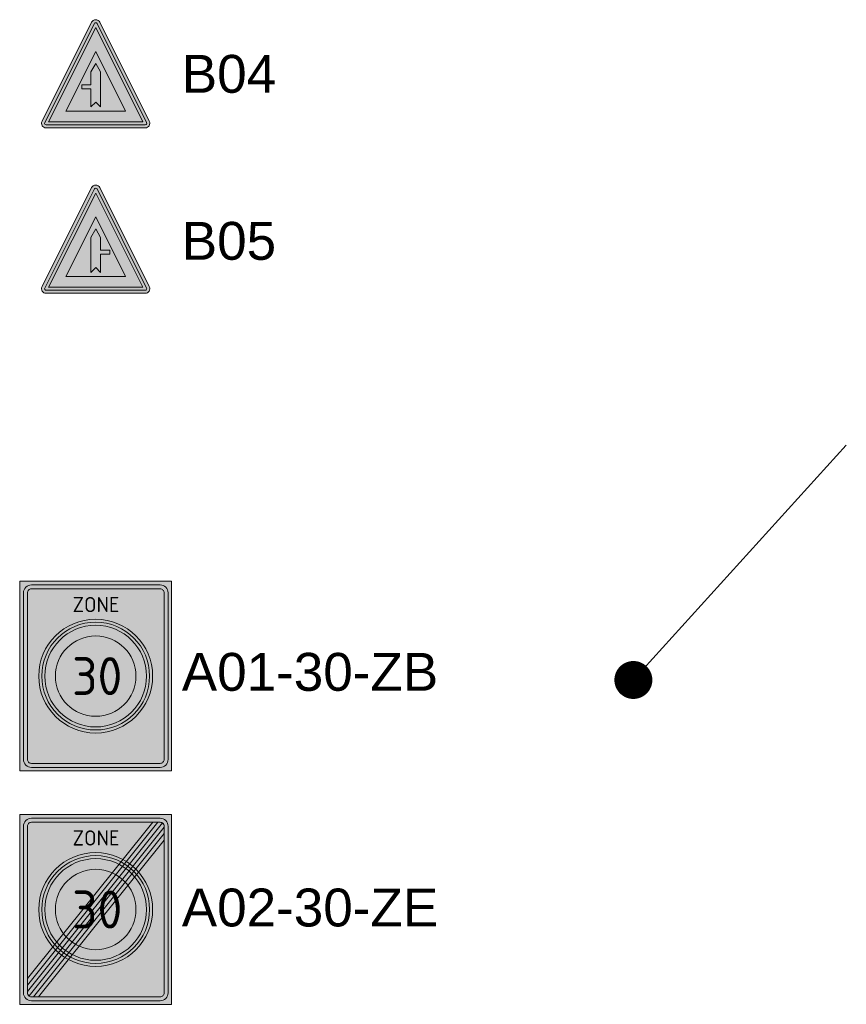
# Model space of a CAD drawing. Header units: metres. Extents: x -5 to 205656, y -9 to 393038.
# Tile 27 of 29: x 205613 to 205623, y 391091 to 391104. Entities that reach past the tile are written whole.
import ezdxf
from ezdxf.enums import TextEntityAlignment as Align

# ---------------------------------------------------------------- set-up
doc = ezdxf.new("R2010")
doc.units = ezdxf.units.M
for name, color, linetype, lineweight in [('B-WE-VW-VERKEERSTEKEN_BORD-S', 7, 'Continuous', 25), ('N-WE-VW-VERKEERSTEKEN_BORD_B-S-200', 7, 'Continuous', 25), ('N-WE-VW-VERKEERSTEKEN_BORD_ZONEBORD-S-200', 7, 'Continuous', 25), ('X-XX-AL-AANKLEDING-T25', 7, 'Continuous', 25)]:
    doc.layers.add(name, color=color, linetype=linetype, lineweight=lineweight)
doc.styles.add('NLCS-RVV-M200-T25', font='NLCS-RVV.ttf')
doc.styles.add('NLCS_ISO', font='arial.ttf')

# ---------------------------------------------------------------- blocks, each defined once
blk = doc.blocks.new('N-SVW-VERKEERSTEKEN_BORD_B04-SO')
at = {"true_color": 0xff0000}
h = blk.add_hatch(color=1, dxfattribs=at)
h.dxf.hatch_style = 1
h.paths.add_polyline_path([(0, -3.365), (-3.265, -3.365, -0.557537), (-3.354, -3.22), (-0.089, 3.309, -0.284079), (0, 3.365), (0, 3.565, 0.284079), (-0.268, 3.399), (-3.533, -3.13, 0.557537), (-3.265, -3.565), (0, -3.565)])
at = {"true_color": 0xffffff}
h = blk.add_hatch(color=7, dxfattribs=at)
h.dxf.hatch_style = 1
h.paths.add_polyline_path([(0, 3.041), (0, 3.365, 0.284079), (-0.089, 3.309), (-3.354, -3.22, 0.557537), (-3.265, -3.365), (0, -3.365), (0, -3.165), (-3.103, -3.165)])
at = {"true_color": 0xff0000}
h = blk.add_hatch(color=1, dxfattribs=at)
h.dxf.hatch_style = 1
h.paths.add_polyline_path([(3.533, -3.13), (0.268, 3.399, 0.284079), (0, 3.565), (0, 3.365, -0.284079), (0.089, 3.309), (3.354, -3.22, -0.557537), (3.265, -3.365), (0, -3.365), (0, -3.565), (3.265, -3.565, 0.557537)])
at = {"true_color": 0xffffff}
h = blk.add_hatch(color=7, dxfattribs=at)
h.dxf.hatch_style = 1
h.paths.add_polyline_path([(0.089, 3.309, 0.284079), (0, 3.365), (0, 3.041), (3.103, -3.165), (0, -3.165), (0, -3.365), (3.265, -3.365, 0.557537), (3.354, -3.22)])
at = {"true_color": 0xff0000}
h = blk.add_hatch(color=1, dxfattribs=at)
h.dxf.hatch_style = 1
h.paths.add_polyline_path([(0, 3.041), (-3.103, -3.165), (0, -3.165), (0, -2.465), (-1.97, -2.465), (0, 1.476)], flags=17)
h = blk.add_hatch(color=1, dxfattribs=at)
h.dxf.hatch_style = 1
h.paths.add_polyline_path([(0, 3.041), (0, 1.476), (1.97, -2.465), (0, -2.465), (0, -3.165), (3.103, -3.165)], flags=17)
at = {"true_color": 0xffffff}
h = blk.add_hatch(color=7, dxfattribs=at)
h.dxf.hatch_style = 1
h.paths.add_polyline_path([(-0.313, -0.996), (-0.92, -0.996), (-0.92, -0.736), (-0.313, -0.736), (-0.313, 0.117), (0, 0.679), (0, 1.476), (-1.97, -2.465), (0, -2.465), (0, -1.874), (-0.313, -2.187)], flags=17)
h = blk.add_hatch(color=7, dxfattribs=at)
h.dxf.hatch_style = 1
h.paths.add_polyline_path([(0, 1.476), (0, 0.679), (0.316, 0.117), (0.316, -2.187), (0, -1.874), (0, -2.465), (1.97, -2.465)])
at = {"true_color": 0x191919}
h = blk.add_hatch(color=250, dxfattribs=at)
h.dxf.hatch_style = 1
h.paths.add_polyline_path([(0.316, 0.117), (0, 0.679), (-0.313, 0.117), (-0.313, -0.736), (-0.92, -0.736), (-0.92, -0.996), (-0.313, -0.996), (-0.313, -2.187), (0, -1.874), (0.316, -2.187)])
at = {"color": 1, "lineweight": 0, "true_color": 0xff0000}
blk.add_lwpolyline([(3.533, -3.13), (0.268, 3.399, 0.618034), (-0.268, 3.399), (-3.533, -3.13, 0.557537), (-3.265, -3.565), (3.265, -3.565, 0.557537)], format="xyb", close=True, dxfattribs=at)
at = {"color": 7, "lineweight": 0, "true_color": 0xffffff}
blk.add_lwpolyline([(3.354, -3.22), (0.089, 3.309, 0.618034), (-0.089, 3.309), (-3.354, -3.22, 0.557537), (-3.265, -3.365), (3.265, -3.365, 0.557537)], format="xyb", close=True, dxfattribs=at)
for points in [[(3.103, -3.165), (0, 3.041), (-3.103, -3.165)], [(1.97, -2.465), (0, 1.476), (-1.97, -2.465)]]:
    blk.add_lwpolyline(points, close=True, dxfattribs=at)
at = {"color": 250, "lineweight": 0, "true_color": 0x191919}
blk.add_lwpolyline([(0.316, 0.117), (0, 0.679), (-0.313, 0.117), (-0.313, -0.736), (-0.92, -0.736), (-0.92, -0.996), (-0.313, -0.996), (-0.313, -2.187), (0, -1.874), (0.316, -2.187)], close=True, dxfattribs=at)
blk = doc.blocks.new('N-SVW-VERKEERSTEKEN_BORD_B05-SO')
at = {"true_color": 0xff0000}
h = blk.add_hatch(color=1, dxfattribs=at)
h.dxf.hatch_style = 1
h.paths.add_polyline_path([(0, -3.365), (-3.265, -3.365, -0.557537), (-3.354, -3.22), (-0.089, 3.309, -0.284079), (0, 3.365), (0, 3.565, 0.284079), (-0.268, 3.399), (-3.533, -3.13, 0.557537), (-3.265, -3.565), (0, -3.565)])
at = {"true_color": 0xffffff}
h = blk.add_hatch(color=7, dxfattribs=at)
h.dxf.hatch_style = 1
h.paths.add_polyline_path([(0, 3.041), (0, 3.365, 0.284079), (-0.089, 3.309), (-3.354, -3.22, 0.557537), (-3.265, -3.365), (0, -3.365), (0, -3.165), (-3.103, -3.165)])
at = {"true_color": 0xff0000}
h = blk.add_hatch(color=1, dxfattribs=at)
h.dxf.hatch_style = 1
h.paths.add_polyline_path([(3.533, -3.13), (0.268, 3.399, 0.284079), (0, 3.565), (0, 3.365, -0.284079), (0.089, 3.309), (3.354, -3.22, -0.557537), (3.265, -3.365), (0, -3.365), (0, -3.565), (3.265, -3.565, 0.557537)])
at = {"true_color": 0xffffff}
h = blk.add_hatch(color=7, dxfattribs=at)
h.dxf.hatch_style = 1
h.paths.add_polyline_path([(0.089, 3.309, 0.284079), (0, 3.365), (0, 3.041), (3.103, -3.165), (0, -3.165), (0, -3.365), (3.265, -3.365, 0.557537), (3.354, -3.22)])
at = {"true_color": 0xff0000}
h = blk.add_hatch(color=1, dxfattribs=at)
h.dxf.hatch_style = 1
h.paths.add_polyline_path([(0, 3.041), (-3.103, -3.165), (0, -3.165), (0, -2.465), (-1.97, -2.465), (0, 1.476)], flags=17)
h = blk.add_hatch(color=1, dxfattribs=at)
h.dxf.hatch_style = 1
h.paths.add_polyline_path([(0, 3.041), (0, 1.476), (1.97, -2.465), (0, -2.465), (0, -3.165), (3.103, -3.165)], flags=17)
at = {"true_color": 0xffffff}
h = blk.add_hatch(color=7, dxfattribs=at)
h.dxf.hatch_style = 1
h.paths.add_polyline_path([(-0.313, 0.117), (0, 0.679), (0, 1.476), (-1.97, -2.465), (0, -2.465), (0, -1.874), (-0.313, -2.187)])
h = blk.add_hatch(color=7, dxfattribs=at)
h.dxf.hatch_style = 1
h.paths.add_polyline_path([(0, 1.476), (0, 0.679), (0.316, 0.117), (0.316, -0.736), (0.923, -0.736), (0.923, -0.996), (0.316, -0.996), (0.316, -2.187), (0, -1.874), (0, -2.465), (1.97, -2.465)], flags=17)
at = {"true_color": 0x191919}
h = blk.add_hatch(color=250, dxfattribs=at)
h.dxf.hatch_style = 1
h.paths.add_polyline_path([(-0.313, -2.187), (0, -1.874), (0.316, -2.187), (0.316, -0.996), (0.923, -0.996), (0.923, -0.736), (0.316, -0.736), (0.316, 0.117), (0, 0.679), (-0.313, 0.117)])
at = {"color": 1, "lineweight": 0, "true_color": 0xff0000}
blk.add_lwpolyline([(3.533, -3.13), (0.268, 3.399, 0.618034), (-0.268, 3.399), (-3.533, -3.13, 0.557537), (-3.265, -3.565), (3.265, -3.565, 0.557537)], format="xyb", close=True, dxfattribs=at)
at = {"color": 7, "lineweight": 0, "true_color": 0xffffff}
blk.add_lwpolyline([(3.354, -3.22), (0.089, 3.309, 0.618034), (-0.089, 3.309), (-3.354, -3.22, 0.557537), (-3.265, -3.365), (3.265, -3.365, 0.557537)], format="xyb", close=True, dxfattribs=at)
for points in [[(3.103, -3.165), (0, 3.041), (-3.103, -3.165)], [(1.97, -2.465), (0, 1.476), (-1.97, -2.465)]]:
    blk.add_lwpolyline(points, close=True, dxfattribs=at)
at = {"color": 250, "lineweight": 0, "true_color": 0x191919}
blk.add_lwpolyline([(0.316, -0.736), (0.316, 0.117), (0, 0.679), (-0.313, 0.117), (-0.313, -2.187), (0, -1.874), (0.316, -2.187), (0.316, -0.996), (0.923, -0.996), (0.923, -0.736)], close=True, dxfattribs=at)
blk = doc.blocks.new('N-SVW-VERKEERSTEKEN_BORD_ZONEBORD BEGIN_A01_030-SO')
at = {"true_color": 0xffffff}
h = blk.add_hatch(color=7, dxfattribs=at)
h.dxf.hatch_style = 1
h.paths.add_polyline_path([(5.002, 6.251), (-5.002, 6.251), (-5.002, 0), (-4.756, 0), (-4.756, 5.486, -0.414214), (-4.231, 6.011), (4.247, 6.011, -0.414214), (4.772, 5.486), (4.772, 0), (5.002, 0)])
at = {"true_color": 0x191919}
h = blk.add_hatch(color=250, dxfattribs=at)
h.dxf.hatch_style = 1
h.paths.add_polyline_path([(-4.494, 5.486, -0.414214), (-4.231, 5.748), (4.247, 5.748, -0.414214), (4.51, 5.486), (4.51, 0), (4.772, 0), (4.772, 5.486, 0.414214), (4.247, 6.011), (-4.231, 6.011, 0.414214), (-4.756, 5.486), (-4.756, 0), (-4.494, 0)])
at = {"true_color": 0xffffff}
h = blk.add_hatch(color=7, dxfattribs=at)
h.dxf.hatch_style = 1
h.paths.add_polyline_path([(4.51, 5.486, 0.414214), (4.247, 5.748), (-4.231, 5.748, 0.414214), (-4.494, 5.486), (-4.494, 0), (-3.75, 0, -1), (3.75, 0), (4.51, 0)])
at = {"true_color": 0xff0000}
h = blk.add_hatch(color=1, dxfattribs=at)
h.dxf.hatch_style = 1
h.paths.add_polyline_path([(-3.75, 0), (-3.55, 0, -1), (3.55, 0), (3.75, 0, 1)])
at = {"true_color": 0xffffff}
h = blk.add_hatch(color=7, dxfattribs=at)
h.dxf.hatch_style = 1
h.paths.add_polyline_path([(-3.55, 0), (-3.35, 0, -1), (3.35, 0), (3.55, 0, 1)])
at = {"true_color": 0xff0000}
h = blk.add_hatch(color=1, dxfattribs=at)
h.dxf.hatch_style = 1
h.paths.add_polyline_path([(-3.35, 0), (-2.65, 0, -1), (2.65, 0), (3.35, 0, 1)])
at = {"true_color": 0xffffff}
h = blk.add_hatch(color=7, dxfattribs=at)
h.dxf.hatch_style = 1
h.paths.add_polyline_path([(-2.65, 0), (2.65, 0, 1)])
h = blk.add_hatch(color=7, dxfattribs=at)
h.dxf.hatch_style = 1
h.paths.add_polyline_path([(5.002, 0), (4.772, 0), (4.772, -5.491, -0.414214), (4.247, -6.016), (-4.231, -6.016, -0.414214), (-4.756, -5.491), (-4.756, 0), (-5.002, 0), (-5.002, -6.251), (5.002, -6.251)])
at = {"true_color": 0x191919}
h = blk.add_hatch(color=250, dxfattribs=at)
h.dxf.hatch_style = 1
h.paths.add_polyline_path([(-4.494, 0), (-4.756, 0), (-4.756, -5.491, 0.414214), (-4.231, -6.016), (4.247, -6.016, 0.414214), (4.772, -5.491), (4.772, 0), (4.51, 0), (4.51, -5.491, -0.414214), (4.247, -5.753), (-4.231, -5.753, -0.414214), (-4.494, -5.491)])
at = {"true_color": 0xffffff}
h = blk.add_hatch(color=7, dxfattribs=at)
h.dxf.hatch_style = 1
h.paths.add_polyline_path([(-3.75, 0), (-4.494, 0), (-4.494, -5.491, 0.414214), (-4.231, -5.753), (4.247, -5.753, 0.414214), (4.51, -5.491), (4.51, 0), (3.75, 0, -1)])
at = {"true_color": 0xff0000}
h = blk.add_hatch(color=1, dxfattribs=at)
h.dxf.hatch_style = 1
h.paths.add_polyline_path([(3.75, 0), (3.55, 0, -1), (-3.55, 0), (-3.75, 0, 1)])
at = {"true_color": 0xffffff}
h = blk.add_hatch(color=7, dxfattribs=at)
h.dxf.hatch_style = 1
h.paths.add_polyline_path([(3.55, 0), (3.35, 0, -1), (-3.35, 0), (-3.55, 0, 1)])
at = {"true_color": 0xff0000}
h = blk.add_hatch(color=1, dxfattribs=at)
h.dxf.hatch_style = 1
h.paths.add_polyline_path([(3.35, 0), (2.65, 0, -1), (-2.65, 0), (-3.35, 0, 1)])
at = {"true_color": 0xffffff}
h = blk.add_hatch(color=7, dxfattribs=at)
h.dxf.hatch_style = 1
h.paths.add_polyline_path([(2.65, 0), (-2.65, 0, 1)])
at = {"color": 251, "lineweight": 0, "true_color": 0x4b4b4b}
blk.add_lwpolyline([(-5.002, 6.251), (5.002, 6.251), (5.002, -6.251), (-5.002, -6.251)], close=True, dxfattribs=at)
at = {"color": 250, "lineweight": 0, "true_color": 0x191919}
for points in [[(-4.231, 6.011), (4.247, 6.011, -0.414214), (4.772, 5.486), (4.772, -5.491, -0.414214), (4.247, -6.016), (-4.231, -6.016, -0.414214), (-4.756, -5.491), (-4.756, 5.486, -0.414214)], [(-4.231, 5.748), (4.247, 5.748, -0.414214), (4.51, 5.486), (4.51, -5.491, -0.414214), (4.247, -5.753), (-4.231, -5.753, -0.414214), (-4.494, -5.491), (-4.494, 5.486, -0.414214)]]:
    blk.add_lwpolyline(points, format="xyb", close=True, dxfattribs=at)
at = {"color": 1, "lineweight": 0, "true_color": 0xff0000}
blk.add_circle((0, 0), 3.75, dxfattribs=at)
at = {"color": 7, "lineweight": 0, "true_color": 0xffffff}
for radius in [3.55, 3.35, 2.65]:
    blk.add_circle((0, 0), radius, dxfattribs=at)
at = {"color": 250, "true_color": 0x191919, "style": 'NLCS-RVV-M200-T25'}
for s, height, p in [('ZONE', 1, (0.02, 4.714)), ('30', 2.5, (0.1, 0))]:
    blk.add_text(s, height=height, dxfattribs=at).set_placement(p, align=Align.MIDDLE_CENTER)
blk.add_attdef('RVV_ONDERSCHRIFT', text='', height=1, dxfattribs=at).set_placement((0.02, -4.717), align=Align.MIDDLE_CENTER)
blk = doc.blocks.new('N-SVW-VERKEERSTEKEN_BORD_ZONEBORD EINDE_A01_030-SO')
at = {"true_color": 0xffffff}
h = blk.add_hatch(color=7, dxfattribs=at)
h.dxf.hatch_style = 1
h.paths.add_polyline_path([(5.002, 6.251), (-5.002, 6.251), (-5.002, 0), (-4.756, 0), (-4.756, 5.486, -0.414214), (-4.231, 6.011), (4.247, 6.011, -0.414214), (4.772, 5.486), (4.772, 0), (5.002, 0)])
at = {"true_color": 0x191919}
h = blk.add_hatch(color=250, dxfattribs=at)
h.dxf.hatch_style = 1
h.paths.add_polyline_path([(-4.494, 5.486, -0.414214), (-4.231, 5.748), (4.247, 5.748, -0.414214), (4.51, 5.486), (4.51, 0), (4.772, 0), (4.772, 5.486, 0.414214), (4.247, 6.011), (-4.231, 6.011, 0.414214), (-4.756, 5.486), (-4.756, 0), (-4.494, 0)])
at = {"true_color": 0xffffff}
h = blk.add_hatch(color=7, dxfattribs=at)
h.dxf.hatch_style = 1
h.paths.add_polyline_path([(3.753, 5.748), (-4.231, 5.748, 0.414214), (-4.494, 5.486), (-4.494, 0), (-3.75, 0, -0.568765), (1.79, 3.295)])
at = {"true_color": 0x191919}
h = blk.add_hatch(color=250, dxfattribs=at)
h.dxf.hatch_style = 1
h.paths.add_polyline_path([(-4.494, -4.981), (4.092, 5.748), (3.753, 5.748), (-4.494, -4.558)])
h = blk.add_hatch(color=250, dxfattribs=at)
h.dxf.hatch_style = 1
edge = h.paths.add_edge_path()
edge.add_line((-4.494, -5.404), (4.394, 5.703))
edge.add_arc((4.247, 5.486), 0.262, 0, 55.92297, ccw=False)
edge.add_line((4.51, 5.486), (4.51, 5.424))
edge.add_line((4.51, 5.424), (-4.391, -5.699))
edge.add_arc((-4.231, -5.491), 0.263, 180, 232.48762, ccw=False)
edge.add_line((-4.494, -5.491), (-4.494, -5.404))
at = {"true_color": 0xffffff}
h = blk.add_hatch(color=7, dxfattribs=at)
h.dxf.hatch_style = 1
h.paths.add_polyline_path([(4.394, 5.703, 0.149795), (4.247, 5.748), (4.092, 5.748), (2.02, 3.159, -0.017667), (2.238, 3.009)])
h = blk.add_hatch(color=7, dxfattribs=at)
h.dxf.hatch_style = 1
h.paths.add_polyline_path([(4.51, 5.001), (4.51, 5.424), (2.445, 2.844, -0.017667), (2.639, 2.664)])
at = {"true_color": 0x191919}
h = blk.add_hatch(color=250, dxfattribs=at)
h.dxf.hatch_style = 1
h.paths.add_polyline_path([(-4.096, -5.753), (4.51, 5.001), (4.51, 4.578), (-3.758, -5.753)])
at = {"true_color": 0xffffff}
h = blk.add_hatch(color=7, dxfattribs=at)
h.dxf.hatch_style = 1
h.paths.add_polyline_path([(4.51, 4.578), (2.822, 2.469, -0.181674), (3.75, 0), (4.51, 0)])
at = {"true_color": 0xafafaf}
h = blk.add_hatch(color=253, dxfattribs=at)
h.dxf.hatch_style = 1
h.paths.add_polyline_path([(-3.75, 0), (-3.55, 0, -1), (3.55, 0), (3.75, 0, 1)])
at = {"true_color": 0xffffff}
h = blk.add_hatch(color=7, dxfattribs=at)
h.dxf.hatch_style = 1
h.paths.add_polyline_path([(-3.55, 0), (-3.35, 0, -1), (3.35, 0), (3.55, 0, 1)])
at = {"true_color": 0xafafaf}
h = blk.add_hatch(color=253, dxfattribs=at)
h.dxf.hatch_style = 1
h.paths.add_polyline_path([(-3.35, 0), (-2.65, 0, -1), (2.65, 0), (3.35, 0, 1)])
at = {"true_color": 0xffffff}
h = blk.add_hatch(color=7, dxfattribs=at)
h.dxf.hatch_style = 1
h.paths.add_polyline_path([(-2.65, 0), (2.65, 0, 1)])
h = blk.add_hatch(color=7, dxfattribs=at)
h.dxf.hatch_style = 1
h.paths.add_polyline_path([(5.002, 0), (4.772, 0), (4.772, -5.491, -0.414214), (4.247, -6.016), (-4.231, -6.016, -0.414214), (-4.756, -5.491), (-4.756, 0), (-5.002, 0), (-5.002, -6.251), (5.002, -6.251)])
at = {"true_color": 0x191919}
h = blk.add_hatch(color=250, dxfattribs=at)
h.dxf.hatch_style = 1
h.paths.add_polyline_path([(-4.494, 0), (-4.756, 0), (-4.756, -5.491, 0.414214), (-4.231, -6.016), (4.247, -6.016, 0.414214), (4.772, -5.491), (4.772, 0), (4.51, 0), (4.51, -5.491, -0.414214), (4.247, -5.753), (-4.231, -5.753, -0.414214), (-4.494, -5.491)])
at = {"true_color": 0xffffff}
h = blk.add_hatch(color=7, dxfattribs=at)
h.dxf.hatch_style = 1
h.paths.add_polyline_path([(-3.75, 0), (-4.494, 0), (-4.494, -4.558), (-2.822, -2.469, -0.181674)])
h = blk.add_hatch(color=7, dxfattribs=at)
h.dxf.hatch_style = 1
h.paths.add_polyline_path([(4.51, 0), (3.75, 0, -0.568765), (-1.79, -3.295), (-3.758, -5.753), (4.247, -5.753, 0.414214), (4.51, -5.491)])
at = {"true_color": 0xafafaf}
h = blk.add_hatch(color=253, dxfattribs=at)
h.dxf.hatch_style = 1
h.paths.add_polyline_path([(3.75, 0), (3.55, 0, -1), (-3.55, 0), (-3.75, 0, 1)])
at = {"true_color": 0xffffff}
h = blk.add_hatch(color=7, dxfattribs=at)
h.dxf.hatch_style = 1
h.paths.add_polyline_path([(3.55, 0), (3.35, 0, -1), (-3.35, 0), (-3.55, 0, 1)])
at = {"true_color": 0xafafaf}
h = blk.add_hatch(color=253, dxfattribs=at)
h.dxf.hatch_style = 1
h.paths.add_polyline_path([(3.35, 0), (2.65, 0, -1), (-2.65, 0), (-3.35, 0, 1)])
at = {"true_color": 0xffffff}
h = blk.add_hatch(color=7, dxfattribs=at)
h.dxf.hatch_style = 1
h.paths.add_polyline_path([(2.65, 0), (-2.65, 0, 1)])
h = blk.add_hatch(color=7, dxfattribs=at)
h.dxf.hatch_style = 1
h.paths.add_polyline_path([(-2.445, -2.844, -0.017667), (-2.639, -2.664), (-4.494, -4.981), (-4.494, -5.404)])
h = blk.add_hatch(color=7, dxfattribs=at)
h.dxf.hatch_style = 1
h.paths.add_polyline_path([(-2.02, -3.159, -0.017667), (-2.238, -3.009), (-4.391, -5.699, 0.165156), (-4.231, -5.753), (-4.096, -5.753)])
at = {"color": 251, "lineweight": 0, "true_color": 0x4b4b4b}
blk.add_lwpolyline([(-5.002, 6.251), (5.002, 6.251), (5.002, -6.251), (-5.002, -6.251)], close=True, dxfattribs=at)
at = {"color": 250, "lineweight": 0, "true_color": 0x191919}
for points in [[(-4.231, 6.011), (4.247, 6.011, -0.414214), (4.772, 5.486), (4.772, -5.491, -0.414214), (4.247, -6.016), (-4.231, -6.016, -0.414214), (-4.756, -5.491), (-4.756, 5.486, -0.414214)], [(-4.231, 5.748), (4.247, 5.748, -0.414214), (4.51, 5.486), (4.51, -5.491, -0.414214), (4.247, -5.753), (-4.231, -5.753, -0.414214), (-4.494, -5.491), (-4.494, 5.486, -0.414214)], [(-4.494, -5.404), (4.394, 5.703, -0.248971), (4.51, 5.486), (4.51, 5.424), (-4.391, -5.699, -0.23311), (-4.494, -5.491)]]:
    blk.add_lwpolyline(points, format="xyb", close=True, dxfattribs=at)
for points in [[(-4.494, -4.981), (4.092, 5.748), (3.753, 5.748), (-4.494, -4.558)], [(-4.096, -5.753), (4.51, 5.001), (4.51, 4.578), (-3.758, -5.753)]]:
    blk.add_lwpolyline(points, close=True, dxfattribs=at)
at = {"color": 253, "lineweight": 0, "true_color": 0xafafaf}
for radius in [3.75, 3.55, 3.35, 2.65]:
    blk.add_circle((0, 0), radius, dxfattribs=at)
at = {"color": 250, "true_color": 0x191919, "style": 'NLCS-RVV-M200-T25'}
blk.add_text('ZONE', height=1, dxfattribs=at).set_placement((0.02, 4.714), align=Align.MIDDLE_CENTER)
at = {"color": 253, "true_color": 0xafafaf, "style": 'NLCS-RVV-M200-T25'}
blk.add_text('30', height=2.5, dxfattribs=at).set_placement((0.1, 0), align=Align.MIDDLE_CENTER)
at = {"color": 250, "true_color": 0x191919, "style": 'NLCS-RVV-M200-T25'}
blk.add_attdef('RVV_ONDERSCHRIFT', text='', height=1, dxfattribs=at).set_placement((0.02, -4.717), align=Align.MIDDLE_CENTER)

msp = doc.modelspace()

# ---------------------------------------------------------------- linework, layer by layer
at = {"layer": 'B-WE-VW-VERKEERSTEKEN_BORD-S'}
msp.add_lwpolyline([(205620.607, 391095.659), (205623.411, 391098.753)], dxfattribs=at)
at = {"layer": 'B-WE-VW-VERKEERSTEKEN_BORD-S', "const_width": 0.25}
msp.add_lwpolyline([(205620.482, 391095.659, 1), (205620.732, 391095.659, 1)], format="xyb", close=True, dxfattribs=at)

# ---------------------------------------------------------------- block references
at = {"layer": 'N-WE-VW-VERKEERSTEKEN_BORD_B-S-200', "xscale": 0.2, "yscale": 0.2, "zscale": 0.2}
for name, p in [('N-SVW-VERKEERSTEKEN_BORD_B04-SO', (205613.525, 391103.649)), ('N-SVW-VERKEERSTEKEN_BORD_B05-SO', (205613.525, 391101.469))]:
    msp.add_blockref(name, p, dxfattribs=at)
at = {"layer": 'N-WE-VW-VERKEERSTEKEN_BORD_ZONEBORD-S-200', "xscale": 0.2, "yscale": 0.2, "zscale": 0.2}
for name, p in [('N-SVW-VERKEERSTEKEN_BORD_ZONEBORD BEGIN_A01_030-SO', (205613.525, 391095.71)), ('N-SVW-VERKEERSTEKEN_BORD_ZONEBORD EINDE_A01_030-SO', (205613.525, 391092.634))]:
    msp.add_blockref(name, p, dxfattribs=at)

# ---------------------------------------------------------------- texts
at = {"layer": 'X-XX-AL-AANKLEDING-T25', "style": 'NLCS_ISO'}
for s, p in [('B04', (205614.659, 391103.398)), ('B05', (205614.659, 391101.197)), ('A01-30-ZB', (205614.659, 391095.516)), ('A02-30-ZE', (205614.659, 391092.41))]:
    msp.add_text(s, height=0.5, dxfattribs=at).set_placement(p)

doc.saveas('drawing.dxf')
